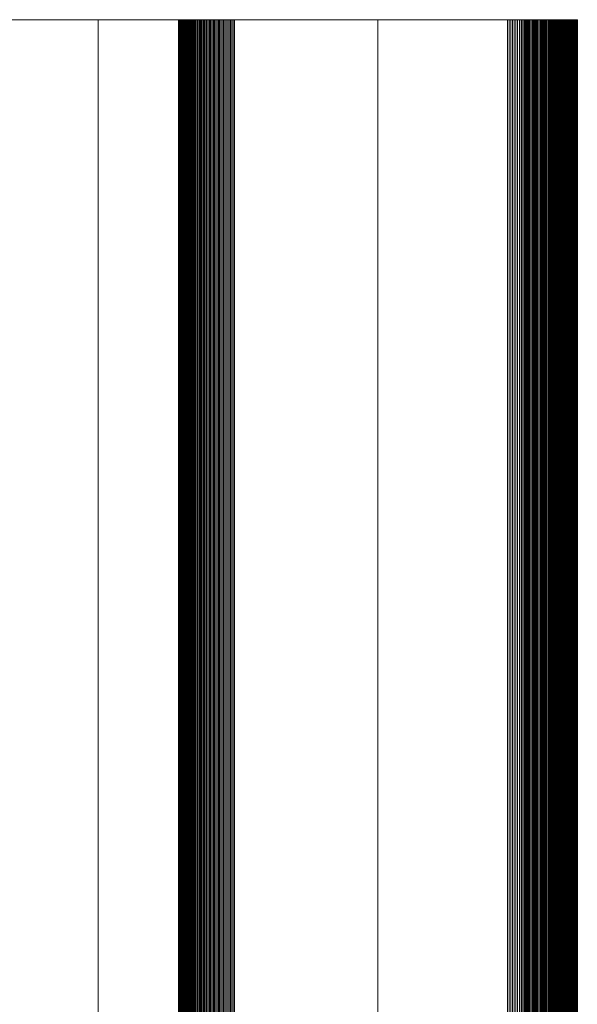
# Model space of a CAD drawing. Header units: millimetres. Extents: x 7 to 1031, y -229 to 221.
# Tile 32 of 32: x 1023 to 1031, y 207 to 221. Entities that reach past the tile are written whole.
import ezdxf

# ---------------------------------------------------------------- set-up
doc = ezdxf.new("R2010")
doc.units = ezdxf.units.MM
doc.layers.get('0').update_dxf_attribs({"lineweight": 15})
doc.layers.add('Nessuna', color=7, linetype='Continuous', lineweight=9)

# ---------------------------------------------------------------- blocks, each defined once
blk = doc.blocks.new('Group')
at = {"color": 7, "linetype": 'Continuous', "lineweight": 9, "transparency": 33554687}
for points, invisible_edges in [([(1025.85, 221, -68.133), (967.275, 221, -68.133), (983.15, 221, -67.251), (1025.85, 221, -68.133)], 14), ([(983.15, 221, -67.251), (983.15, 221, -59.251), (1025.85, 221, -59.251), (983.15, 221, -67.251)], 12), ([(983.15, 221, -67.251), (1025.85, 221, -59.251), (1025.85, 221, -68.133), (983.15, 221, -67.251)], 13)]:
    blk.add_3dface(points, dxfattribs=dict(at, invisible_edges=invisible_edges))
for points in [[(967.275, 221, -68.133), (967.275, -229, -68.133), (1025.85, -229, -68.133), (1025.85, 221, -68.133)], [(1025.85, 221, -59.251), (1025.85, -229, -59.251), (983.15, -229, -59.251), (983.15, 221, -59.251)], [(1025.85, 221, -68.133), (1025.85, -229, -68.133), (1025.85, -229, -59.251), (1025.85, 221, -59.251)]]:
    blk.add_3dface(points, dxfattribs=at)
at = {"color": 6, "linetype": 'Continuous', "lineweight": 9, "true_color": 0xff00ff, "transparency": 33554687}
for points, invisible_edges in [([(1017.35, 221, -15.551), (1018.35, 221, -14.551), (1024.2, 221, -14.551), (1017.35, 221, -15.551)], 13), ([(1025.35, 221, -59.251), (1018.15, 221, -59.251), (1017.35, 221, -58.451), (1025.35, 221, -59.251)], 14), ([(1017.35, 221, -15.551), (1024.2, 221, -14.551), (1031.05, 221, -15.551), (1017.35, 221, -15.551)], 15), ([(1031.05, 221, -46.901), (1025.35, 221, -59.251), (1017.35, 221, -58.451), (1031.05, 221, -46.901)], 15), ([(1031.05, 221, -46.901), (1017.35, 221, -58.451), (1017.35, 221, -36.901), (1031.05, 221, -46.901)], 13), ([(1031.05, 221, -15.551), (1031.05, 221, -46.901), (1017.35, 221, -36.901), (1031.05, 221, -15.551)], 14), ([(1031.05, 221, -15.551), (1017.35, 221, -36.901), (1017.35, 221, -15.551), (1031.05, 221, -15.551)], 13), ([(1024.2, 221, -14.551), (1030.05, 221, -14.551), (1031.05, 221, -15.551), (1024.2, 221, -14.551)], 14), ([(1025.351, 221, -78.491), (1025.35, 221, -78.471), (1025.35, 221, -78.451), (1025.351, 221, -78.491)], 12), ([(1025.354, 221, -78.53), (1025.351, 221, -78.491), (1025.35, 221, -78.451), (1025.354, 221, -78.53)], 15), ([(1025.369, 221, -78.627), (1025.354, 221, -78.53), (1025.35, 221, -78.451), (1025.369, 221, -78.627)], 15), ([(1025.496, 221, -78.912), (1025.369, 221, -78.627), (1025.35, 221, -78.451), (1025.496, 221, -78.912)], 15), ([(1026.15, 221, -79.251), (1025.496, 221, -78.912), (1025.35, 221, -78.451), (1026.15, 221, -79.251)], 15), ([(1028.2, 221, -79.251), (1026.15, 221, -79.251), (1025.35, 221, -78.451), (1028.2, 221, -79.251)], 14), ([(1031.05, 221, -78.451), (1028.2, 221, -79.251), (1025.35, 221, -78.451), (1031.05, 221, -78.451)], 15), ([(1031.05, 221, -78.451), (1025.35, 221, -78.451), (1025.35, 221, -59.251), (1031.05, 221, -78.451)], 13), ([(1031.05, 221, -46.901), (1031.05, 221, -78.451), (1025.35, 221, -59.251), (1031.05, 221, -46.901)], 14), ([(1025.354, 221, -78.53), (1025.352, 221, -78.51), (1025.351, 221, -78.491), (1025.354, 221, -78.53)], 12), ([(1025.358, 221, -78.569), (1025.356, 221, -78.549), (1025.354, 221, -78.53), (1025.358, 221, -78.569)], 12), ([(1025.369, 221, -78.627), (1025.358, 221, -78.569), (1025.354, 221, -78.53), (1025.369, 221, -78.627)], 15), ([(1025.365, 221, -78.607), (1025.362, 221, -78.588), (1025.358, 221, -78.569), (1025.365, 221, -78.607)], 12), ([(1025.369, 221, -78.627), (1025.365, 221, -78.607), (1025.358, 221, -78.569), (1025.369, 221, -78.627)], 14), ([(1025.379, 221, -78.665), (1025.374, 221, -78.646), (1025.369, 221, -78.627), (1025.379, 221, -78.665)], 12), ([(1025.384, 221, -78.684), (1025.379, 221, -78.665), (1025.369, 221, -78.627), (1025.384, 221, -78.684)], 14), ([(1025.411, 221, -78.758), (1025.384, 221, -78.684), (1025.369, 221, -78.627), (1025.411, 221, -78.758)], 15), ([(1025.496, 221, -78.912), (1025.411, 221, -78.758), (1025.369, 221, -78.627), (1025.496, 221, -78.912)], 15), ([(1025.397, 221, -78.721), (1025.39, 221, -78.702), (1025.384, 221, -78.684), (1025.397, 221, -78.721)], 12), ([(1025.411, 221, -78.758), (1025.397, 221, -78.721), (1025.384, 221, -78.684), (1025.411, 221, -78.758)], 15), ([(1025.411, 221, -78.758), (1025.403, 221, -78.739), (1025.397, 221, -78.721), (1025.411, 221, -78.758)], 12), ([(1025.427, 221, -78.793), (1025.418, 221, -78.776), (1025.411, 221, -78.758), (1025.427, 221, -78.793)], 12), ([(1025.444, 221, -78.829), (1025.427, 221, -78.793), (1025.411, 221, -78.758), (1025.444, 221, -78.829)], 15), ([(1025.496, 221, -78.912), (1025.444, 221, -78.829), (1025.411, 221, -78.758), (1025.496, 221, -78.912)], 15), ([(1025.444, 221, -78.829), (1025.435, 221, -78.811), (1025.427, 221, -78.793), (1025.444, 221, -78.829)], 12), ([(1025.464, 221, -78.863), (1025.454, 221, -78.846), (1025.444, 221, -78.829), (1025.464, 221, -78.863)], 12), ([(1025.496, 221, -78.912), (1025.464, 221, -78.863), (1025.444, 221, -78.829), (1025.496, 221, -78.912)], 15), ([(1025.496, 221, -78.912), (1025.474, 221, -78.879), (1025.464, 221, -78.863), (1025.496, 221, -78.912)], 13), ([(1025.496, 221, -78.912), (1025.485, 221, -78.896), (1025.474, 221, -78.879), (1025.496, 221, -78.912)], 12), ([(1025.519, 221, -78.944), (1025.507, 221, -78.928), (1025.496, 221, -78.912), (1025.519, 221, -78.944)], 12), ([(1025.531, 221, -78.959), (1025.519, 221, -78.944), (1025.496, 221, -78.912), (1025.531, 221, -78.959)], 14), ([(1025.584, 221, -79.017), (1025.531, 221, -78.959), (1025.496, 221, -78.912), (1025.584, 221, -79.017)], 15), ([(1025.738, 221, -79.138), (1025.584, 221, -79.017), (1025.496, 221, -78.912), (1025.738, 221, -79.138)], 15), ([(1026.15, 221, -79.251), (1025.738, 221, -79.138), (1025.496, 221, -78.912), (1026.15, 221, -79.251)], 15), ([(1025.557, 221, -78.989), (1025.544, 221, -78.974), (1025.531, 221, -78.959), (1025.557, 221, -78.989)], 12), ([(1025.584, 221, -79.017), (1025.557, 221, -78.989), (1025.531, 221, -78.959), (1025.584, 221, -79.017)], 15), ([(1025.584, 221, -79.017), (1025.57, 221, -79.003), (1025.557, 221, -78.989), (1025.584, 221, -79.017)], 12), ([(1025.627, 221, -79.057), (1025.598, 221, -79.031), (1025.584, 221, -79.017), (1025.627, 221, -79.057)], 13), ([(1025.673, 221, -79.094), (1025.627, 221, -79.057), (1025.584, 221, -79.017), (1025.673, 221, -79.094)], 15), ([(1025.738, 221, -79.138), (1025.673, 221, -79.094), (1025.584, 221, -79.017), (1025.738, 221, -79.138)], 15), ([(1025.627, 221, -79.057), (1025.613, 221, -79.044), (1025.598, 221, -79.031), (1025.627, 221, -79.057)], 12), ([(1025.673, 221, -79.094), (1025.642, 221, -79.07), (1025.627, 221, -79.057), (1025.673, 221, -79.094)], 13), ([(1025.673, 221, -79.094), (1025.658, 221, -79.082), (1025.642, 221, -79.07), (1025.673, 221, -79.094)], 12), ([(1025.722, 221, -79.127), (1025.689, 221, -79.105), (1025.673, 221, -79.094), (1025.722, 221, -79.127)], 13), ([(1025.738, 221, -79.138), (1025.722, 221, -79.127), (1025.673, 221, -79.094), (1025.738, 221, -79.138)], 14), ([(1025.722, 221, -79.127), (1025.705, 221, -79.117), (1025.689, 221, -79.105), (1025.722, 221, -79.127)], 12), ([(1025.773, 221, -79.157), (1025.755, 221, -79.147), (1025.738, 221, -79.138), (1025.773, 221, -79.157)], 12), ([(1025.79, 221, -79.166), (1025.773, 221, -79.157), (1025.738, 221, -79.138), (1025.79, 221, -79.166)], 14), ([(1025.844, 221, -79.191), (1025.79, 221, -79.166), (1025.738, 221, -79.138), (1025.844, 221, -79.191)], 15), ([(1026.013, 221, -79.24), (1025.844, 221, -79.191), (1025.738, 221, -79.138), (1026.013, 221, -79.24)], 15), ([(1026.15, 221, -79.251), (1026.013, 221, -79.24), (1025.738, 221, -79.138), (1026.15, 221, -79.251)], 15), ([(1025.826, 221, -79.183), (1025.808, 221, -79.175), (1025.79, 221, -79.166), (1025.826, 221, -79.183)], 12), ([(1025.844, 221, -79.191), (1025.826, 221, -79.183), (1025.79, 221, -79.166), (1025.844, 221, -79.191)], 14), ([(1025.88, 221, -79.205), (1025.862, 221, -79.198), (1025.844, 221, -79.191), (1025.88, 221, -79.205)], 12), ([(1025.918, 221, -79.217), (1025.88, 221, -79.205), (1025.844, 221, -79.191), (1025.918, 221, -79.217)], 15), ([(1026.013, 221, -79.24), (1025.918, 221, -79.217), (1025.844, 221, -79.191), (1026.013, 221, -79.24)], 15), ([(1025.918, 221, -79.217), (1025.899, 221, -79.211), (1025.88, 221, -79.205), (1025.918, 221, -79.217)], 12), ([(1025.955, 221, -79.227), (1025.936, 221, -79.222), (1025.918, 221, -79.217), (1025.955, 221, -79.227)], 12), ([(1026.013, 221, -79.24), (1025.955, 221, -79.227), (1025.918, 221, -79.217), (1026.013, 221, -79.24)], 15), ([(1026.013, 221, -79.24), (1025.974, 221, -79.232), (1025.955, 221, -79.227), (1026.013, 221, -79.24)], 13), ([(1026.013, 221, -79.24), (1025.994, 221, -79.236), (1025.974, 221, -79.232), (1026.013, 221, -79.24)], 12), ([(1026.052, 221, -79.245), (1026.032, 221, -79.243), (1026.013, 221, -79.24), (1026.052, 221, -79.245)], 12), ([(1026.091, 221, -79.249), (1026.052, 221, -79.245), (1026.013, 221, -79.24), (1026.091, 221, -79.249)], 15), ([(1026.15, 221, -79.251), (1026.091, 221, -79.249), (1026.013, 221, -79.24), (1026.15, 221, -79.251)], 15), ([(1026.091, 221, -79.249), (1026.071, 221, -79.248), (1026.052, 221, -79.245), (1026.091, 221, -79.249)], 12), ([(1026.13, 221, -79.251), (1026.111, 221, -79.25), (1026.091, 221, -79.249), (1026.13, 221, -79.251)], 12), ([(1026.15, 221, -79.251), (1026.13, 221, -79.251), (1026.091, 221, -79.249), (1026.15, 221, -79.251)], 14), ([(1031.05, 221, -78.451), (1030.25, 221, -79.251), (1028.2, 221, -79.251), (1031.05, 221, -78.451)], 13), ([(1030.05, 221, -14.551), (1030.074, 221, -14.552), (1030.099, 221, -14.553), (1030.05, 221, -14.551)], 12), ([(1030.05, 221, -14.551), (1030.099, 221, -14.553), (1030.196, 221, -14.562), (1030.05, 221, -14.551)], 15), ([(1030.05, 221, -14.551), (1030.196, 221, -14.562), (1030.34, 221, -14.594), (1030.05, 221, -14.551)], 15), ([(1030.05, 221, -14.551), (1030.34, 221, -14.594), (1030.721, 221, -14.81), (1030.05, 221, -14.551)], 15), ([(1030.05, 221, -14.551), (1030.721, 221, -14.81), (1031.05, 221, -15.551), (1030.05, 221, -14.551)], 15), ([(1030.099, 221, -14.553), (1030.123, 221, -14.554), (1030.148, 221, -14.556), (1030.099, 221, -14.553)], 12), ([(1030.099, 221, -14.553), (1030.148, 221, -14.556), (1030.196, 221, -14.562), (1030.099, 221, -14.553)], 15), ([(1030.148, 221, -14.556), (1030.172, 221, -14.559), (1030.196, 221, -14.562), (1030.148, 221, -14.556)], 12), ([(1030.196, 221, -14.562), (1030.221, 221, -14.566), (1030.269, 221, -14.576), (1030.196, 221, -14.562)], 14), ([(1030.196, 221, -14.562), (1030.269, 221, -14.576), (1030.34, 221, -14.594), (1030.196, 221, -14.562)], 15), ([(1030.221, 221, -14.566), (1030.245, 221, -14.571), (1030.269, 221, -14.576), (1030.221, 221, -14.566)], 12), ([(1030.309, 221, -79.249), (1030.269, 221, -79.251), (1030.25, 221, -79.251), (1030.309, 221, -79.249)], 13), ([(1030.387, 221, -79.24), (1030.309, 221, -79.249), (1030.25, 221, -79.251), (1030.387, 221, -79.24)], 15), ([(1030.661, 221, -79.138), (1030.387, 221, -79.24), (1030.25, 221, -79.251), (1030.661, 221, -79.138)], 15), ([(1030.904, 221, -78.912), (1030.661, 221, -79.138), (1030.25, 221, -79.251), (1030.904, 221, -78.912)], 15), ([(1031.05, 221, -78.451), (1030.904, 221, -78.912), (1030.25, 221, -79.251), (1031.05, 221, -78.451)], 15), ([(1030.309, 221, -79.249), (1030.289, 221, -79.25), (1030.269, 221, -79.251), (1030.309, 221, -79.249)], 12), ([(1030.269, 221, -14.576), (1030.293, 221, -14.581), (1030.34, 221, -14.594), (1030.269, 221, -14.576)], 14), ([(1030.293, 221, -14.581), (1030.316, 221, -14.588), (1030.34, 221, -14.594), (1030.293, 221, -14.581)], 12), ([(1030.348, 221, -79.245), (1030.328, 221, -79.248), (1030.309, 221, -79.249), (1030.348, 221, -79.245)], 12), ([(1030.387, 221, -79.24), (1030.348, 221, -79.245), (1030.309, 221, -79.249), (1030.387, 221, -79.24)], 15), ([(1030.34, 221, -14.594), (1030.363, 221, -14.602), (1030.387, 221, -14.61), (1030.34, 221, -14.594)], 12), ([(1030.34, 221, -14.594), (1030.387, 221, -14.61), (1030.432, 221, -14.628), (1030.34, 221, -14.594)], 15), ([(1030.34, 221, -14.594), (1030.432, 221, -14.628), (1030.521, 221, -14.669), (1030.34, 221, -14.594)], 15), ([(1030.34, 221, -14.594), (1030.521, 221, -14.669), (1030.721, 221, -14.81), (1030.34, 221, -14.594)], 15), ([(1030.387, 221, -79.24), (1030.367, 221, -79.243), (1030.348, 221, -79.245), (1030.387, 221, -79.24)], 12), ([(1030.425, 221, -79.232), (1030.406, 221, -79.236), (1030.387, 221, -79.24), (1030.425, 221, -79.232)], 12), ([(1030.387, 221, -14.61), (1030.41, 221, -14.618), (1030.432, 221, -14.628), (1030.387, 221, -14.61)], 12), ([(1030.444, 221, -79.227), (1030.425, 221, -79.232), (1030.387, 221, -79.24), (1030.444, 221, -79.227)], 14), ([(1030.482, 221, -79.217), (1030.444, 221, -79.227), (1030.387, 221, -79.24), (1030.482, 221, -79.217)], 15), ([(1030.556, 221, -79.191), (1030.482, 221, -79.217), (1030.387, 221, -79.24), (1030.556, 221, -79.191)], 15), ([(1030.661, 221, -79.138), (1030.556, 221, -79.191), (1030.387, 221, -79.24), (1030.661, 221, -79.138)], 15), ([(1030.432, 221, -14.628), (1030.455, 221, -14.637), (1030.477, 221, -14.647), (1030.432, 221, -14.628)], 12), ([(1030.432, 221, -14.628), (1030.477, 221, -14.647), (1030.521, 221, -14.669), (1030.432, 221, -14.628)], 15), ([(1030.482, 221, -79.217), (1030.463, 221, -79.222), (1030.444, 221, -79.227), (1030.482, 221, -79.217)], 12), ([(1030.477, 221, -14.647), (1030.499, 221, -14.658), (1030.521, 221, -14.669), (1030.477, 221, -14.647)], 12), ([(1030.519, 221, -79.205), (1030.501, 221, -79.211), (1030.482, 221, -79.217), (1030.519, 221, -79.205)], 12), ([(1030.556, 221, -79.191), (1030.519, 221, -79.205), (1030.482, 221, -79.217), (1030.556, 221, -79.191)], 15), ([(1030.556, 221, -79.191), (1030.538, 221, -79.198), (1030.519, 221, -79.205), (1030.556, 221, -79.191)], 12), ([(1030.521, 221, -14.669), (1030.543, 221, -14.681), (1030.585, 221, -14.707), (1030.521, 221, -14.669)], 14), ([(1030.521, 221, -14.669), (1030.585, 221, -14.707), (1030.645, 221, -14.748), (1030.521, 221, -14.669)], 15), ([(1030.521, 221, -14.669), (1030.645, 221, -14.748), (1030.721, 221, -14.81), (1030.521, 221, -14.669)], 15), ([(1030.543, 221, -14.681), (1030.564, 221, -14.694), (1030.585, 221, -14.707), (1030.543, 221, -14.681)], 12), ([(1030.609, 221, -79.166), (1030.574, 221, -79.183), (1030.556, 221, -79.191), (1030.609, 221, -79.166)], 13), ([(1030.661, 221, -79.138), (1030.609, 221, -79.166), (1030.556, 221, -79.191), (1030.661, 221, -79.138)], 15), ([(1030.609, 221, -79.166), (1030.592, 221, -79.175), (1030.574, 221, -79.183), (1030.609, 221, -79.166)], 12), ([(1030.585, 221, -14.707), (1030.605, 221, -14.72), (1030.626, 221, -14.734), (1030.585, 221, -14.707)], 12), ([(1030.585, 221, -14.707), (1030.626, 221, -14.734), (1030.645, 221, -14.748), (1030.585, 221, -14.707)], 13), ([(1030.661, 221, -79.138), (1030.627, 221, -79.157), (1030.609, 221, -79.166), (1030.661, 221, -79.138)], 13), ([(1030.661, 221, -79.138), (1030.644, 221, -79.147), (1030.627, 221, -79.157), (1030.661, 221, -79.138)], 12), ([(1030.645, 221, -14.748), (1030.665, 221, -14.763), (1030.684, 221, -14.778), (1030.645, 221, -14.748)], 12), ([(1030.645, 221, -14.748), (1030.684, 221, -14.778), (1030.721, 221, -14.81), (1030.645, 221, -14.748)], 15), ([(1030.726, 221, -79.094), (1030.678, 221, -79.127), (1030.661, 221, -79.138), (1030.726, 221, -79.094)], 13), ([(1030.815, 221, -79.017), (1030.726, 221, -79.094), (1030.661, 221, -79.138), (1030.815, 221, -79.017)], 15), ([(1030.904, 221, -78.912), (1030.815, 221, -79.017), (1030.661, 221, -79.138), (1030.904, 221, -78.912)], 15), ([(1030.71, 221, -79.105), (1030.694, 221, -79.117), (1030.678, 221, -79.127), (1030.71, 221, -79.105)], 12), ([(1030.726, 221, -79.094), (1030.71, 221, -79.105), (1030.678, 221, -79.127), (1030.726, 221, -79.094)], 14), ([(1030.684, 221, -14.778), (1030.703, 221, -14.794), (1030.721, 221, -14.81), (1030.684, 221, -14.778)], 12), ([(1030.721, 221, -14.81), (1030.739, 221, -14.827), (1030.757, 221, -14.844), (1030.721, 221, -14.81)], 12), ([(1030.721, 221, -14.81), (1030.757, 221, -14.844), (1030.774, 221, -14.862), (1030.721, 221, -14.81)], 13), ([(1030.721, 221, -14.81), (1030.774, 221, -14.862), (1030.838, 221, -14.936), (1030.721, 221, -14.81)], 15), ([(1030.721, 221, -14.81), (1030.838, 221, -14.936), (1030.964, 221, -15.146), (1030.721, 221, -14.81)], 15), ([(1030.721, 221, -14.81), (1030.964, 221, -15.146), (1031.05, 221, -15.551), (1030.721, 221, -14.81)], 15), ([(1030.757, 221, -79.07), (1030.742, 221, -79.082), (1030.726, 221, -79.094), (1030.757, 221, -79.07)], 12), ([(1030.772, 221, -79.057), (1030.757, 221, -79.07), (1030.726, 221, -79.094), (1030.772, 221, -79.057)], 14), ([(1030.815, 221, -79.017), (1030.772, 221, -79.057), (1030.726, 221, -79.094), (1030.815, 221, -79.017)], 15), ([(1030.801, 221, -79.031), (1030.787, 221, -79.044), (1030.772, 221, -79.057), (1030.801, 221, -79.031)], 12), ([(1030.815, 221, -79.017), (1030.801, 221, -79.031), (1030.772, 221, -79.057), (1030.815, 221, -79.017)], 14), ([(1030.774, 221, -14.862), (1030.791, 221, -14.88), (1030.807, 221, -14.898), (1030.774, 221, -14.862)], 12), ([(1030.774, 221, -14.862), (1030.807, 221, -14.898), (1030.838, 221, -14.936), (1030.774, 221, -14.862)], 15), ([(1030.807, 221, -14.898), (1030.823, 221, -14.917), (1030.838, 221, -14.936), (1030.807, 221, -14.898)], 12), ([(1030.843, 221, -78.989), (1030.829, 221, -79.003), (1030.815, 221, -79.017), (1030.843, 221, -78.989)], 12), ([(1030.868, 221, -78.959), (1030.843, 221, -78.989), (1030.815, 221, -79.017), (1030.868, 221, -78.959)], 15), ([(1030.904, 221, -78.912), (1030.868, 221, -78.959), (1030.815, 221, -79.017), (1030.904, 221, -78.912)], 15), ([(1030.838, 221, -14.936), (1030.853, 221, -14.956), (1030.867, 221, -14.976), (1030.838, 221, -14.936)], 12), ([(1030.838, 221, -14.936), (1030.867, 221, -14.976), (1030.895, 221, -15.016), (1030.838, 221, -14.936)], 15), ([(1030.838, 221, -14.936), (1030.895, 221, -15.016), (1030.964, 221, -15.146), (1030.838, 221, -14.936)], 15), ([(1030.868, 221, -78.959), (1030.856, 221, -78.974), (1030.843, 221, -78.989), (1030.868, 221, -78.959)], 12), ([(1030.867, 221, -14.976), (1030.881, 221, -14.996), (1030.895, 221, -15.016), (1030.867, 221, -14.976)], 12), ([(1030.904, 221, -78.912), (1030.88, 221, -78.944), (1030.868, 221, -78.959), (1030.904, 221, -78.912)], 13), ([(1030.904, 221, -78.912), (1030.892, 221, -78.928), (1030.88, 221, -78.944), (1030.904, 221, -78.912)], 12), ([(1030.895, 221, -15.016), (1030.907, 221, -15.037), (1030.92, 221, -15.058), (1030.895, 221, -15.016)], 12), ([(1030.895, 221, -15.016), (1030.92, 221, -15.058), (1030.964, 221, -15.146), (1030.895, 221, -15.016)], 15), ([(1030.926, 221, -78.879), (1030.915, 221, -78.896), (1030.904, 221, -78.912), (1030.926, 221, -78.879)], 12), ([(1030.936, 221, -78.863), (1030.926, 221, -78.879), (1030.904, 221, -78.912), (1030.936, 221, -78.863)], 14), ([(1030.955, 221, -78.829), (1030.936, 221, -78.863), (1030.904, 221, -78.912), (1030.955, 221, -78.829)], 15), ([(1030.989, 221, -78.758), (1030.955, 221, -78.829), (1030.904, 221, -78.912), (1030.989, 221, -78.758)], 15), ([(1031.03, 221, -78.627), (1030.989, 221, -78.758), (1030.904, 221, -78.912), (1031.03, 221, -78.627)], 15), ([(1031.05, 221, -78.451), (1031.03, 221, -78.627), (1030.904, 221, -78.912), (1031.05, 221, -78.451)], 15), ([(1030.92, 221, -15.058), (1030.932, 221, -15.08), (1030.943, 221, -15.102), (1030.92, 221, -15.058)], 12), ([(1030.92, 221, -15.058), (1030.943, 221, -15.102), (1030.964, 221, -15.146), (1030.92, 221, -15.058)], 15), ([(1030.955, 221, -78.829), (1030.946, 221, -78.846), (1030.936, 221, -78.863), (1030.955, 221, -78.829)], 12), ([(1030.943, 221, -15.102), (1030.954, 221, -15.124), (1030.964, 221, -15.146), (1030.943, 221, -15.102)], 12), ([(1030.973, 221, -78.793), (1030.964, 221, -78.811), (1030.955, 221, -78.829), (1030.973, 221, -78.793)], 12), ([(1030.989, 221, -78.758), (1030.973, 221, -78.793), (1030.955, 221, -78.829), (1030.989, 221, -78.758)], 15), ([(1030.964, 221, -15.146), (1030.974, 221, -15.169), (1030.983, 221, -15.192), (1030.964, 221, -15.146)], 12), ([(1030.964, 221, -15.146), (1030.983, 221, -15.192), (1031.007, 221, -15.261), (1030.964, 221, -15.146)], 15), ([(1030.964, 221, -15.146), (1031.007, 221, -15.261), (1031.035, 221, -15.38), (1030.964, 221, -15.146)], 15), ([(1030.964, 221, -15.146), (1031.035, 221, -15.38), (1031.05, 221, -15.551), (1030.964, 221, -15.146)], 15), ([(1030.989, 221, -78.758), (1030.981, 221, -78.776), (1030.973, 221, -78.793), (1030.989, 221, -78.758)], 12), ([(1030.983, 221, -15.192), (1030.991, 221, -15.215), (1030.999, 221, -15.238), (1030.983, 221, -15.192)], 12), ([(1030.983, 221, -15.192), (1030.999, 221, -15.238), (1031.007, 221, -15.261), (1030.983, 221, -15.192)], 13), ([(1031.003, 221, -78.721), (1030.996, 221, -78.739), (1030.989, 221, -78.758), (1031.003, 221, -78.721)], 12), ([(1031.015, 221, -78.684), (1031.003, 221, -78.721), (1030.989, 221, -78.758), (1031.015, 221, -78.684)], 15), ([(1031.03, 221, -78.627), (1031.015, 221, -78.684), (1030.989, 221, -78.758), (1031.03, 221, -78.627)], 15), ([(1031.015, 221, -78.684), (1031.009, 221, -78.702), (1031.003, 221, -78.721), (1031.015, 221, -78.684)], 12), ([(1031.007, 221, -15.261), (1031.014, 221, -15.285), (1031.02, 221, -15.308), (1031.007, 221, -15.261)], 12), ([(1031.007, 221, -15.261), (1031.02, 221, -15.308), (1031.035, 221, -15.38), (1031.007, 221, -15.261)], 15), ([(1031.03, 221, -78.627), (1031.021, 221, -78.665), (1031.015, 221, -78.684), (1031.03, 221, -78.627)], 13), ([(1031.02, 221, -15.308), (1031.025, 221, -15.332), (1031.035, 221, -15.38), (1031.02, 221, -15.308)], 14), ([(1031.03, 221, -78.627), (1031.026, 221, -78.646), (1031.021, 221, -78.665), (1031.03, 221, -78.627)], 12), ([(1031.025, 221, -15.332), (1031.031, 221, -15.356), (1031.035, 221, -15.38), (1031.025, 221, -15.332)], 12), ([(1031.041, 221, -78.569), (1031.034, 221, -78.607), (1031.03, 221, -78.627), (1031.041, 221, -78.569)], 13), ([(1031.046, 221, -78.53), (1031.041, 221, -78.569), (1031.03, 221, -78.627), (1031.046, 221, -78.53)], 15), ([(1031.05, 221, -78.451), (1031.046, 221, -78.53), (1031.03, 221, -78.627), (1031.05, 221, -78.451)], 15), ([(1031.041, 221, -78.569), (1031.038, 221, -78.588), (1031.034, 221, -78.607), (1031.041, 221, -78.569)], 12), ([(1031.035, 221, -15.38), (1031.039, 221, -15.405), (1031.042, 221, -15.429), (1031.035, 221, -15.38)], 12), ([(1031.035, 221, -15.38), (1031.042, 221, -15.429), (1031.047, 221, -15.478), (1031.035, 221, -15.38)], 15), ([(1031.035, 221, -15.38), (1031.047, 221, -15.478), (1031.05, 221, -15.551), (1031.035, 221, -15.38)], 15), ([(1031.046, 221, -78.53), (1031.044, 221, -78.549), (1031.041, 221, -78.569), (1031.046, 221, -78.53)], 12), ([(1031.042, 221, -15.429), (1031.045, 221, -15.453), (1031.047, 221, -15.478), (1031.042, 221, -15.429)], 12), ([(1031.049, 221, -78.491), (1031.048, 221, -78.51), (1031.046, 221, -78.53), (1031.049, 221, -78.491)], 12), ([(1031.05, 221, -78.451), (1031.049, 221, -78.491), (1031.046, 221, -78.53), (1031.05, 221, -78.451)], 15), ([(1031.047, 221, -15.478), (1031.049, 221, -15.502), (1031.049, 221, -15.527), (1031.047, 221, -15.478)], 12), ([(1031.047, 221, -15.478), (1031.049, 221, -15.527), (1031.05, 221, -15.551), (1031.047, 221, -15.478)], 13), ([(1031.05, 221, -78.451), (1031.05, 221, -78.471), (1031.049, 221, -78.491), (1031.05, 221, -78.451)], 12)]:
    blk.add_3dface(points, dxfattribs=dict(at, invisible_edges=invisible_edges))
for points in [[(1018.15, 221, -59.251), (1018.15, -229, -59.251), (1025.35, -229, -59.251), (1025.35, 221, -59.251)], [(1024.2, 221, -14.551), (1024.2, -229, -14.551), (1018.35, -229, -14.551), (1018.35, 221, -14.551)], [(1030.05, 221, -14.551), (1030.05, -229, -14.551), (1024.2, -229, -14.551), (1024.2, 221, -14.551)], [(1025.35, 221, -78.471), (1025.35, -229, -78.471), (1025.351, -229, -78.491), (1025.351, 221, -78.491)], [(1025.35, 221, -78.451), (1025.35, -229, -78.451), (1025.35, -229, -78.471), (1025.35, 221, -78.471)], [(1025.35, 221, -59.251), (1025.35, -229, -59.251), (1025.35, -229, -78.451), (1025.35, 221, -78.451)], [(1025.351, 221, -78.491), (1025.351, -229, -78.491), (1025.352, -229, -78.51), (1025.352, 221, -78.51)], [(1025.352, 221, -78.51), (1025.352, -229, -78.51), (1025.354, -229, -78.53), (1025.354, 221, -78.53)], [(1025.354, 221, -78.53), (1025.354, -229, -78.53), (1025.356, -229, -78.549), (1025.356, 221, -78.549)], [(1025.356, 221, -78.549), (1025.356, -229, -78.549), (1025.358, -229, -78.569), (1025.358, 221, -78.569)], [(1025.358, 221, -78.569), (1025.358, -229, -78.569), (1025.362, -229, -78.588), (1025.362, 221, -78.588)], [(1025.362, 221, -78.588), (1025.362, -229, -78.588), (1025.365, -229, -78.607), (1025.365, 221, -78.607)], [(1025.365, 221, -78.607), (1025.365, -229, -78.607), (1025.369, -229, -78.627), (1025.369, 221, -78.627)], [(1025.369, 221, -78.627), (1025.369, -229, -78.627), (1025.374, -229, -78.646), (1025.374, 221, -78.646)], [(1025.374, 221, -78.646), (1025.374, -229, -78.646), (1025.379, -229, -78.665), (1025.379, 221, -78.665)], [(1025.379, 221, -78.665), (1025.379, -229, -78.665), (1025.384, -229, -78.684), (1025.384, 221, -78.684)], [(1025.384, 221, -78.684), (1025.384, -229, -78.684), (1025.39, -229, -78.702), (1025.39, 221, -78.702)], [(1025.39, 221, -78.702), (1025.39, -229, -78.702), (1025.397, -229, -78.721), (1025.397, 221, -78.721)], [(1025.397, 221, -78.721), (1025.397, -229, -78.721), (1025.403, -229, -78.739), (1025.403, 221, -78.739)], [(1025.403, 221, -78.739), (1025.403, -229, -78.739), (1025.411, -229, -78.758), (1025.411, 221, -78.758)], [(1025.411, 221, -78.758), (1025.411, -229, -78.758), (1025.418, -229, -78.776), (1025.418, 221, -78.776)], [(1025.418, 221, -78.776), (1025.418, -229, -78.776), (1025.427, -229, -78.793), (1025.427, 221, -78.793)], [(1025.427, 221, -78.793), (1025.427, -229, -78.793), (1025.435, -229, -78.811), (1025.435, 221, -78.811)], [(1025.435, 221, -78.811), (1025.435, -229, -78.811), (1025.444, -229, -78.829), (1025.444, 221, -78.829)], [(1025.444, 221, -78.829), (1025.444, -229, -78.829), (1025.454, -229, -78.846), (1025.454, 221, -78.846)], [(1025.454, 221, -78.846), (1025.454, -229, -78.846), (1025.464, -229, -78.863), (1025.464, 221, -78.863)], [(1025.464, 221, -78.863), (1025.464, -229, -78.863), (1025.474, -229, -78.879), (1025.474, 221, -78.879)], [(1025.474, 221, -78.879), (1025.474, -229, -78.879), (1025.485, -229, -78.896), (1025.485, 221, -78.896)], [(1025.485, 221, -78.896), (1025.485, -229, -78.896), (1025.496, -229, -78.912), (1025.496, 221, -78.912)], [(1025.496, 221, -78.912), (1025.496, -229, -78.912), (1025.507, -229, -78.928), (1025.507, 221, -78.928)], [(1025.507, 221, -78.928), (1025.507, -229, -78.928), (1025.519, -229, -78.944), (1025.519, 221, -78.944)], [(1025.519, 221, -78.944), (1025.519, -229, -78.944), (1025.531, -229, -78.959), (1025.531, 221, -78.959)], [(1025.531, 221, -78.959), (1025.531, -229, -78.959), (1025.544, -229, -78.974), (1025.544, 221, -78.974)], [(1025.544, 221, -78.974), (1025.544, -229, -78.974), (1025.557, -229, -78.989), (1025.557, 221, -78.989)], [(1025.557, 221, -78.989), (1025.557, -229, -78.989), (1025.57, -229, -79.003), (1025.57, 221, -79.003)], [(1025.57, 221, -79.003), (1025.57, -229, -79.003), (1025.584, -229, -79.017), (1025.584, 221, -79.017)], [(1025.584, 221, -79.017), (1025.584, -229, -79.017), (1025.598, -229, -79.031), (1025.598, 221, -79.031)], [(1025.598, 221, -79.031), (1025.598, -229, -79.031), (1025.613, -229, -79.044), (1025.613, 221, -79.044)], [(1025.613, 221, -79.044), (1025.613, -229, -79.044), (1025.627, -229, -79.057), (1025.627, 221, -79.057)], [(1025.627, 221, -79.057), (1025.627, -229, -79.057), (1025.642, -229, -79.07), (1025.642, 221, -79.07)], [(1025.642, 221, -79.07), (1025.642, -229, -79.07), (1025.658, -229, -79.082), (1025.658, 221, -79.082)], [(1025.658, 221, -79.082), (1025.658, -229, -79.082), (1025.673, -229, -79.094), (1025.673, 221, -79.094)], [(1025.673, 221, -79.094), (1025.673, -229, -79.094), (1025.689, -229, -79.105), (1025.689, 221, -79.105)], [(1025.689, 221, -79.105), (1025.689, -229, -79.105), (1025.705, -229, -79.117), (1025.705, 221, -79.117)], [(1025.705, 221, -79.117), (1025.705, -229, -79.117), (1025.722, -229, -79.127), (1025.722, 221, -79.127)], [(1025.722, 221, -79.127), (1025.722, -229, -79.127), (1025.738, -229, -79.138), (1025.738, 221, -79.138)], [(1025.738, 221, -79.138), (1025.738, -229, -79.138), (1025.755, -229, -79.147), (1025.755, 221, -79.147)], [(1025.755, 221, -79.147), (1025.755, -229, -79.147), (1025.773, -229, -79.157), (1025.773, 221, -79.157)], [(1025.773, 221, -79.157), (1025.773, -229, -79.157), (1025.79, -229, -79.166), (1025.79, 221, -79.166)], [(1025.79, 221, -79.166), (1025.79, -229, -79.166), (1025.808, -229, -79.175), (1025.808, 221, -79.175)], [(1025.808, 221, -79.175), (1025.808, -229, -79.175), (1025.826, -229, -79.183), (1025.826, 221, -79.183)], [(1025.826, 221, -79.183), (1025.826, -229, -79.183), (1025.844, -229, -79.191), (1025.844, 221, -79.191)], [(1025.844, 221, -79.191), (1025.844, -229, -79.191), (1025.862, -229, -79.198), (1025.862, 221, -79.198)], [(1025.862, 221, -79.198), (1025.862, -229, -79.198), (1025.88, -229, -79.205), (1025.88, 221, -79.205)], [(1025.88, 221, -79.205), (1025.88, -229, -79.205), (1025.899, -229, -79.211), (1025.899, 221, -79.211)], [(1025.899, 221, -79.211), (1025.899, -229, -79.211), (1025.918, -229, -79.217), (1025.918, 221, -79.217)], [(1025.918, 221, -79.217), (1025.918, -229, -79.217), (1025.936, -229, -79.222), (1025.936, 221, -79.222)], [(1025.936, 221, -79.222), (1025.936, -229, -79.222), (1025.955, -229, -79.227), (1025.955, 221, -79.227)], [(1025.955, 221, -79.227), (1025.955, -229, -79.227), (1025.974, -229, -79.232), (1025.974, 221, -79.232)], [(1025.974, 221, -79.232), (1025.974, -229, -79.232), (1025.994, -229, -79.236), (1025.994, 221, -79.236)], [(1025.994, 221, -79.236), (1025.994, -229, -79.236), (1026.013, -229, -79.24), (1026.013, 221, -79.24)], [(1026.013, 221, -79.24), (1026.013, -229, -79.24), (1026.032, -229, -79.243), (1026.032, 221, -79.243)], [(1026.032, 221, -79.243), (1026.032, -229, -79.243), (1026.052, -229, -79.245), (1026.052, 221, -79.245)], [(1026.052, 221, -79.245), (1026.052, -229, -79.245), (1026.071, -229, -79.248), (1026.071, 221, -79.248)], [(1026.071, 221, -79.248), (1026.071, -229, -79.248), (1026.091, -229, -79.249), (1026.091, 221, -79.249)], [(1026.091, 221, -79.249), (1026.091, -229, -79.249), (1026.111, -229, -79.25), (1026.111, 221, -79.25)], [(1026.111, 221, -79.25), (1026.111, -229, -79.25), (1026.13, -229, -79.251), (1026.13, 221, -79.251)], [(1026.13, 221, -79.251), (1026.13, -229, -79.251), (1026.15, -229, -79.251), (1026.15, 221, -79.251)], [(1026.15, 221, -79.251), (1026.15, -229, -79.251), (1028.2, -229, -79.251), (1028.2, 221, -79.251)], [(1028.2, 221, -79.251), (1028.2, -229, -79.251), (1030.25, -229, -79.251), (1030.25, 221, -79.251)], [(1030.074, 221, -14.552), (1030.074, -229, -14.552), (1030.05, -229, -14.551), (1030.05, 221, -14.551)], [(1030.099, 221, -14.553), (1030.099, -229, -14.553), (1030.074, -229, -14.552), (1030.074, 221, -14.552)], [(1030.123, 221, -14.554), (1030.123, -229, -14.554), (1030.099, -229, -14.553), (1030.099, 221, -14.553)], [(1030.148, 221, -14.556), (1030.148, -229, -14.556), (1030.123, -229, -14.554), (1030.123, 221, -14.554)], [(1030.172, 221, -14.559), (1030.172, -229, -14.559), (1030.148, -229, -14.556), (1030.148, 221, -14.556)], [(1030.196, 221, -14.562), (1030.196, -229, -14.562), (1030.172, -229, -14.559), (1030.172, 221, -14.559)], [(1030.221, 221, -14.566), (1030.221, -229, -14.566), (1030.196, -229, -14.562), (1030.196, 221, -14.562)], [(1030.245, 221, -14.571), (1030.245, -229, -14.571), (1030.221, -229, -14.566), (1030.221, 221, -14.566)], [(1030.269, 221, -14.576), (1030.269, -229, -14.576), (1030.245, -229, -14.571), (1030.245, 221, -14.571)], [(1030.25, 221, -79.251), (1030.25, -229, -79.251), (1030.269, -229, -79.251), (1030.269, 221, -79.251)], [(1030.293, 221, -14.581), (1030.293, -229, -14.581), (1030.269, -229, -14.576), (1030.269, 221, -14.576)], [(1030.269, 221, -79.251), (1030.269, -229, -79.251), (1030.289, -229, -79.25), (1030.289, 221, -79.25)], [(1030.289, 221, -79.25), (1030.289, -229, -79.25), (1030.309, -229, -79.249), (1030.309, 221, -79.249)], [(1030.316, 221, -14.588), (1030.316, -229, -14.588), (1030.293, -229, -14.581), (1030.293, 221, -14.581)], [(1030.309, 221, -79.249), (1030.309, -229, -79.249), (1030.328, -229, -79.248), (1030.328, 221, -79.248)], [(1030.34, 221, -14.594), (1030.34, -229, -14.594), (1030.316, -229, -14.588), (1030.316, 221, -14.588)], [(1030.328, 221, -79.248), (1030.328, -229, -79.248), (1030.348, -229, -79.245), (1030.348, 221, -79.245)], [(1030.363, 221, -14.602), (1030.363, -229, -14.602), (1030.34, -229, -14.594), (1030.34, 221, -14.594)], [(1030.348, 221, -79.245), (1030.348, -229, -79.245), (1030.367, -229, -79.243), (1030.367, 221, -79.243)], [(1030.387, 221, -14.61), (1030.387, -229, -14.61), (1030.363, -229, -14.602), (1030.363, 221, -14.602)], [(1030.367, 221, -79.243), (1030.367, -229, -79.243), (1030.387, -229, -79.24), (1030.387, 221, -79.24)], [(1030.41, 221, -14.618), (1030.41, -229, -14.618), (1030.387, -229, -14.61), (1030.387, 221, -14.61)], [(1030.387, 221, -79.24), (1030.387, -229, -79.24), (1030.406, -229, -79.236), (1030.406, 221, -79.236)], [(1030.406, 221, -79.236), (1030.406, -229, -79.236), (1030.425, -229, -79.232), (1030.425, 221, -79.232)], [(1030.432, 221, -14.628), (1030.432, -229, -14.628), (1030.41, -229, -14.618), (1030.41, 221, -14.618)], [(1030.425, 221, -79.232), (1030.425, -229, -79.232), (1030.444, -229, -79.227), (1030.444, 221, -79.227)], [(1030.455, 221, -14.637), (1030.455, -229, -14.637), (1030.432, -229, -14.628), (1030.432, 221, -14.628)], [(1030.444, 221, -79.227), (1030.444, -229, -79.227), (1030.463, -229, -79.222), (1030.463, 221, -79.222)], [(1030.477, 221, -14.647), (1030.477, -229, -14.647), (1030.455, -229, -14.637), (1030.455, 221, -14.637)], [(1030.463, 221, -79.222), (1030.463, -229, -79.222), (1030.482, -229, -79.217), (1030.482, 221, -79.217)], [(1030.499, 221, -14.658), (1030.499, -229, -14.658), (1030.477, -229, -14.647), (1030.477, 221, -14.647)], [(1030.482, 221, -79.217), (1030.482, -229, -79.217), (1030.501, -229, -79.211), (1030.501, 221, -79.211)], [(1030.521, 221, -14.669), (1030.521, -229, -14.669), (1030.499, -229, -14.658), (1030.499, 221, -14.658)], [(1030.501, 221, -79.211), (1030.501, -229, -79.211), (1030.519, -229, -79.205), (1030.519, 221, -79.205)], [(1030.519, 221, -79.205), (1030.519, -229, -79.205), (1030.538, -229, -79.198), (1030.538, 221, -79.198)], [(1030.543, 221, -14.681), (1030.543, -229, -14.681), (1030.521, -229, -14.669), (1030.521, 221, -14.669)], [(1030.538, 221, -79.198), (1030.538, -229, -79.198), (1030.556, -229, -79.191), (1030.556, 221, -79.191)], [(1030.564, 221, -14.694), (1030.564, -229, -14.694), (1030.543, -229, -14.681), (1030.543, 221, -14.681)], [(1030.556, 221, -79.191), (1030.556, -229, -79.191), (1030.574, -229, -79.183), (1030.574, 221, -79.183)], [(1030.585, 221, -14.707), (1030.585, -229, -14.707), (1030.564, -229, -14.694), (1030.564, 221, -14.694)], [(1030.574, 221, -79.183), (1030.574, -229, -79.183), (1030.592, -229, -79.175), (1030.592, 221, -79.175)], [(1030.605, 221, -14.72), (1030.605, -229, -14.72), (1030.585, -229, -14.707), (1030.585, 221, -14.707)], [(1030.592, 221, -79.175), (1030.592, -229, -79.175), (1030.609, -229, -79.166), (1030.609, 221, -79.166)], [(1030.626, 221, -14.734), (1030.626, -229, -14.734), (1030.605, -229, -14.72), (1030.605, 221, -14.72)], [(1030.609, 221, -79.166), (1030.609, -229, -79.166), (1030.627, -229, -79.157), (1030.627, 221, -79.157)], [(1030.645, 221, -14.748), (1030.645, -229, -14.748), (1030.626, -229, -14.734), (1030.626, 221, -14.734)], [(1030.627, 221, -79.157), (1030.627, -229, -79.157), (1030.644, -229, -79.147), (1030.644, 221, -79.147)], [(1030.644, 221, -79.147), (1030.644, -229, -79.147), (1030.661, -229, -79.138), (1030.661, 221, -79.138)], [(1030.665, 221, -14.763), (1030.665, -229, -14.763), (1030.645, -229, -14.748), (1030.645, 221, -14.748)], [(1030.661, 221, -79.138), (1030.661, -229, -79.138), (1030.678, -229, -79.127), (1030.678, 221, -79.127)], [(1030.684, 221, -14.778), (1030.684, -229, -14.778), (1030.665, -229, -14.763), (1030.665, 221, -14.763)], [(1030.678, 221, -79.127), (1030.678, -229, -79.127), (1030.694, -229, -79.117), (1030.694, 221, -79.117)], [(1030.703, 221, -14.794), (1030.703, -229, -14.794), (1030.684, -229, -14.778), (1030.684, 221, -14.778)], [(1030.694, 221, -79.117), (1030.694, -229, -79.117), (1030.71, -229, -79.105), (1030.71, 221, -79.105)], [(1030.721, 221, -14.81), (1030.721, -229, -14.81), (1030.703, -229, -14.794), (1030.703, 221, -14.794)], [(1030.71, 221, -79.105), (1030.71, -229, -79.105), (1030.726, -229, -79.094), (1030.726, 221, -79.094)], [(1030.739, 221, -14.827), (1030.739, -229, -14.827), (1030.721, -229, -14.81), (1030.721, 221, -14.81)], [(1030.726, 221, -79.094), (1030.726, -229, -79.094), (1030.742, -229, -79.082), (1030.742, 221, -79.082)], [(1030.757, 221, -14.844), (1030.757, -229, -14.844), (1030.739, -229, -14.827), (1030.739, 221, -14.827)], [(1030.742, 221, -79.082), (1030.742, -229, -79.082), (1030.757, -229, -79.07), (1030.757, 221, -79.07)], [(1030.774, 221, -14.862), (1030.774, -229, -14.862), (1030.757, -229, -14.844), (1030.757, 221, -14.844)], [(1030.757, 221, -79.07), (1030.757, -229, -79.07), (1030.772, -229, -79.057), (1030.772, 221, -79.057)], [(1030.772, 221, -79.057), (1030.772, -229, -79.057), (1030.787, -229, -79.044), (1030.787, 221, -79.044)], [(1030.791, 221, -14.88), (1030.791, -229, -14.88), (1030.774, -229, -14.862), (1030.774, 221, -14.862)], [(1030.787, 221, -79.044), (1030.787, -229, -79.044), (1030.801, -229, -79.031), (1030.801, 221, -79.031)], [(1030.807, 221, -14.898), (1030.807, -229, -14.898), (1030.791, -229, -14.88), (1030.791, 221, -14.88)], [(1030.801, 221, -79.031), (1030.801, -229, -79.031), (1030.815, -229, -79.017), (1030.815, 221, -79.017)], [(1030.823, 221, -14.917), (1030.823, -229, -14.917), (1030.807, -229, -14.898), (1030.807, 221, -14.898)], [(1030.815, 221, -79.017), (1030.815, -229, -79.017), (1030.829, -229, -79.003), (1030.829, 221, -79.003)], [(1030.838, 221, -14.936), (1030.838, -229, -14.936), (1030.823, -229, -14.917), (1030.823, 221, -14.917)], [(1030.829, 221, -79.003), (1030.829, -229, -79.003), (1030.843, -229, -78.989), (1030.843, 221, -78.989)], [(1030.853, 221, -14.956), (1030.853, -229, -14.956), (1030.838, -229, -14.936), (1030.838, 221, -14.936)], [(1030.843, 221, -78.989), (1030.843, -229, -78.989), (1030.856, -229, -78.974), (1030.856, 221, -78.974)], [(1030.867, 221, -14.976), (1030.867, -229, -14.976), (1030.853, -229, -14.956), (1030.853, 221, -14.956)], [(1030.856, 221, -78.974), (1030.856, -229, -78.974), (1030.868, -229, -78.959), (1030.868, 221, -78.959)], [(1030.881, 221, -14.996), (1030.881, -229, -14.996), (1030.867, -229, -14.976), (1030.867, 221, -14.976)], [(1030.868, 221, -78.959), (1030.868, -229, -78.959), (1030.88, -229, -78.944), (1030.88, 221, -78.944)], [(1030.88, 221, -78.944), (1030.88, -229, -78.944), (1030.892, -229, -78.928), (1030.892, 221, -78.928)], [(1030.895, 221, -15.016), (1030.895, -229, -15.016), (1030.881, -229, -14.996), (1030.881, 221, -14.996)], [(1030.892, 221, -78.928), (1030.892, -229, -78.928), (1030.904, -229, -78.912), (1030.904, 221, -78.912)], [(1030.907, 221, -15.037), (1030.907, -229, -15.037), (1030.895, -229, -15.016), (1030.895, 221, -15.016)], [(1030.904, 221, -78.912), (1030.904, -229, -78.912), (1030.915, -229, -78.896), (1030.915, 221, -78.896)], [(1030.92, 221, -15.058), (1030.92, -229, -15.058), (1030.907, -229, -15.037), (1030.907, 221, -15.037)], [(1030.915, 221, -78.896), (1030.915, -229, -78.896), (1030.926, -229, -78.879), (1030.926, 221, -78.879)], [(1030.932, 221, -15.08), (1030.932, -229, -15.08), (1030.92, -229, -15.058), (1030.92, 221, -15.058)], [(1030.926, 221, -78.879), (1030.926, -229, -78.879), (1030.936, -229, -78.863), (1030.936, 221, -78.863)], [(1030.943, 221, -15.102), (1030.943, -229, -15.102), (1030.932, -229, -15.08), (1030.932, 221, -15.08)], [(1030.936, 221, -78.863), (1030.936, -229, -78.863), (1030.946, -229, -78.846), (1030.946, 221, -78.846)], [(1030.954, 221, -15.124), (1030.954, -229, -15.124), (1030.943, -229, -15.102), (1030.943, 221, -15.102)], [(1030.946, 221, -78.846), (1030.946, -229, -78.846), (1030.955, -229, -78.829), (1030.955, 221, -78.829)], [(1030.964, 221, -15.146), (1030.964, -229, -15.146), (1030.954, -229, -15.124), (1030.954, 221, -15.124)], [(1030.955, 221, -78.829), (1030.955, -229, -78.829), (1030.964, -229, -78.811), (1030.964, 221, -78.811)], [(1030.974, 221, -15.169), (1030.974, -229, -15.169), (1030.964, -229, -15.146), (1030.964, 221, -15.146)], [(1030.964, 221, -78.811), (1030.964, -229, -78.811), (1030.973, -229, -78.793), (1030.973, 221, -78.793)], [(1030.973, 221, -78.793), (1030.973, -229, -78.793), (1030.981, -229, -78.776), (1030.981, 221, -78.776)], [(1030.983, 221, -15.192), (1030.983, -229, -15.192), (1030.974, -229, -15.169), (1030.974, 221, -15.169)], [(1030.981, 221, -78.776), (1030.981, -229, -78.776), (1030.989, -229, -78.758), (1030.989, 221, -78.758)], [(1030.991, 221, -15.215), (1030.991, -229, -15.215), (1030.983, -229, -15.192), (1030.983, 221, -15.192)], [(1030.989, 221, -78.758), (1030.989, -229, -78.758), (1030.996, -229, -78.739), (1030.996, 221, -78.739)], [(1030.999, 221, -15.238), (1030.999, -229, -15.238), (1030.991, -229, -15.215), (1030.991, 221, -15.215)], [(1030.996, 221, -78.739), (1030.996, -229, -78.739), (1031.003, -229, -78.721), (1031.003, 221, -78.721)], [(1031.007, 221, -15.261), (1031.007, -229, -15.261), (1030.999, -229, -15.238), (1030.999, 221, -15.238)], [(1031.003, 221, -78.721), (1031.003, -229, -78.721), (1031.009, -229, -78.702), (1031.009, 221, -78.702)], [(1031.014, 221, -15.285), (1031.014, -229, -15.285), (1031.007, -229, -15.261), (1031.007, 221, -15.261)], [(1031.009, 221, -78.702), (1031.009, -229, -78.702), (1031.015, -229, -78.684), (1031.015, 221, -78.684)], [(1031.02, 221, -15.308), (1031.02, -229, -15.308), (1031.014, -229, -15.285), (1031.014, 221, -15.285)], [(1031.015, 221, -78.684), (1031.015, -229, -78.684), (1031.021, -229, -78.665), (1031.021, 221, -78.665)], [(1031.025, 221, -15.332), (1031.025, -229, -15.332), (1031.02, -229, -15.308), (1031.02, 221, -15.308)], [(1031.021, 221, -78.665), (1031.021, -229, -78.665), (1031.026, -229, -78.646), (1031.026, 221, -78.646)], [(1031.031, 221, -15.356), (1031.031, -229, -15.356), (1031.025, -229, -15.332), (1031.025, 221, -15.332)], [(1031.026, 221, -78.646), (1031.026, -229, -78.646), (1031.03, -229, -78.627), (1031.03, 221, -78.627)], [(1031.03, 221, -78.627), (1031.03, -229, -78.627), (1031.034, -229, -78.607), (1031.034, 221, -78.607)], [(1031.035, 221, -15.38), (1031.035, -229, -15.38), (1031.031, -229, -15.356), (1031.031, 221, -15.356)], [(1031.034, 221, -78.607), (1031.034, -229, -78.607), (1031.038, -229, -78.588), (1031.038, 221, -78.588)], [(1031.039, 221, -15.405), (1031.039, -229, -15.405), (1031.035, -229, -15.38), (1031.035, 221, -15.38)], [(1031.038, 221, -78.588), (1031.038, -229, -78.588), (1031.041, -229, -78.569), (1031.041, 221, -78.569)], [(1031.042, 221, -15.429), (1031.042, -229, -15.429), (1031.039, -229, -15.405), (1031.039, 221, -15.405)], [(1031.041, 221, -78.569), (1031.041, -229, -78.569), (1031.044, -229, -78.549), (1031.044, 221, -78.549)], [(1031.045, 221, -15.453), (1031.045, -229, -15.453), (1031.042, -229, -15.429), (1031.042, 221, -15.429)], [(1031.044, 221, -78.549), (1031.044, -229, -78.549), (1031.046, -229, -78.53), (1031.046, 221, -78.53)], [(1031.047, 221, -15.478), (1031.047, -229, -15.478), (1031.045, -229, -15.453), (1031.045, 221, -15.453)], [(1031.046, 221, -78.53), (1031.046, -229, -78.53), (1031.048, -229, -78.51), (1031.048, 221, -78.51)], [(1031.049, 221, -15.502), (1031.049, -229, -15.502), (1031.047, -229, -15.478), (1031.047, 221, -15.478)], [(1031.048, 221, -78.51), (1031.048, -229, -78.51), (1031.049, -229, -78.491), (1031.049, 221, -78.491)], [(1031.049, 221, -15.527), (1031.049, -229, -15.527), (1031.049, -229, -15.502), (1031.049, 221, -15.502)], [(1031.05, 221, -15.551), (1031.05, -229, -15.551), (1031.049, -229, -15.527), (1031.049, 221, -15.527)], [(1031.049, 221, -78.491), (1031.049, -229, -78.491), (1031.05, -229, -78.471), (1031.05, 221, -78.471)], [(1031.05, 221, -46.901), (1031.05, -229, -46.901), (1031.05, -229, -15.551), (1031.05, 221, -15.551)], [(1031.05, 221, -78.451), (1031.05, -229, -78.451), (1031.05, -229, -46.901), (1031.05, 221, -46.901)], [(1031.05, 221, -78.471), (1031.05, -229, -78.471), (1031.05, -229, -78.451), (1031.05, 221, -78.451)]]:
    blk.add_3dface(points, dxfattribs=at)
blk = doc.blocks.new('Group-1')
at = {"color": 7, "transparency": 33554687}
blk.add_blockref('Group', (0, 0), dxfattribs=at)
blk = doc.blocks.new('Group-2')
at = {"layer": 'Nessuna', "color": 7, "transparency": 33554687}
blk.add_blockref('Group-1', (0, 0), dxfattribs=at)

msp = doc.modelspace()

# ---------------------------------------------------------------- block references
at = {"layer": 'Nessuna', "color": 7, "transparency": 33554687}
msp.add_blockref('Group-2', (0, 0), dxfattribs=at)

doc.saveas('drawing.dxf')
